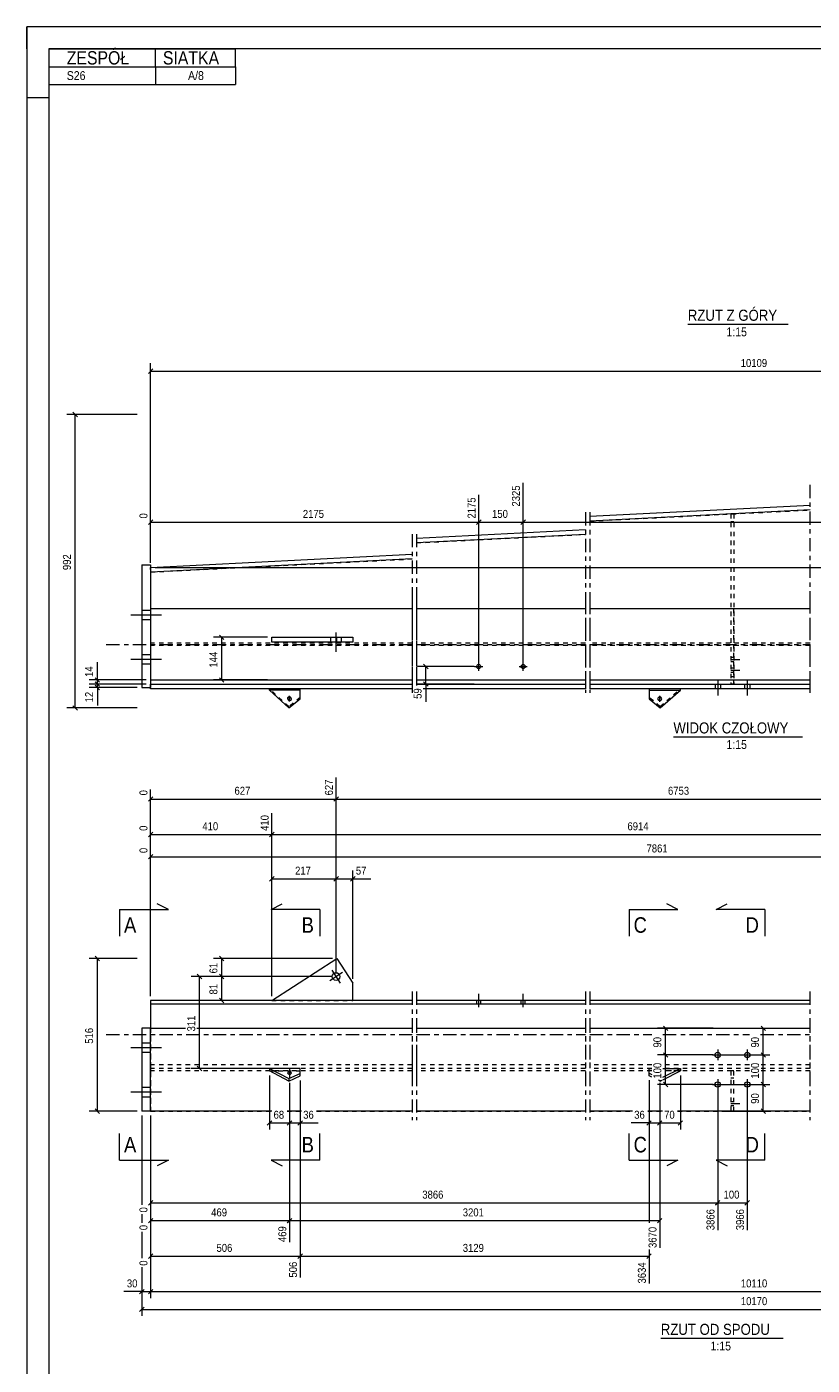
# Model space of a CAD drawing. Header units: millimetres. Extents: x 0 to 420, y 0 to 610.
# Tile 3 of 5: x 0 to 177, y 308 to 610. Entities that reach past the tile are written whole.
import ezdxf

# ---------------------------------------------------------------- set-up
doc = ezdxf.new("R2010")
doc.units = ezdxf.units.MM
for name, pattern in [('XKITLINE00', [0]), ('XKITLINE01', [4, 1, -1, 1, -1]), ('XKITLINE02', [4, 2, -2]), ('XKITLINE03', [6, 3, -1, 1, -1])]:
    doc.linetypes.add(name, pattern=pattern)
for name, color, linetype, lineweight in [('Arkusz rysunku', 3, 'Continuous', 0), ('Element', 2, 'Continuous', 0), ('Inny typ obiektu', 7, 'Continuous', 0), ('Przekrój', 7, 'Continuous', 0), ('Wymiar', 4, 'Continuous', 0), ('Śruba', 3, 'Continuous', 0)]:
    doc.layers.add(name, color=color, linetype=linetype, lineweight=lineweight)
doc.styles.add('ARIAL', font='ARIAL.TTF')

msp = doc.modelspace()

# ---------------------------------------------------------------- linework, layer by layer
at = {"layer": 'Arkusz rysunku', "linetype": 'XKITLINE00', "lineweight": 0}
for p, q in [((420, 610), (0, 610)), ((0, 610), (0, 0)), ((0, 605), (0, 610)), ((415, 605), (5, 605)), ((5, 605), (5, 5)), ((5, 594), (0, 594))]:
    msp.add_line(p, q, dxfattribs=at)
at = {"layer": 'Element', "linetype": 'XKITLINE03', "lineweight": 0}
for p, q in [((176.42, 506.81), (176.42, 459.91)), ((125.84, 500.63), (125.84, 459.91)), ((126.84, 500.63), (126.84, 459.91)), ((86.78, 495.71), (86.78, 461.6)), ((87.79, 495.71), (87.79, 461.6)), ((86.78, 480.83), (86.78, 461.6)), ((87.79, 480.83), (87.79, 461.6)), ((125.84, 480.83), (125.84, 460.83)), ((126.84, 480.83), (126.84, 460.83)), ((176.42, 480.83), (176.42, 460.83)), ((17.9, 470.83), (86.79, 470.83)), ((87.79, 470.83), (125.84, 470.83)), ((126.84, 470.83), (176.43, 470.83)), ((86.78, 461.6), (86.78, 459.91)), ((86.78, 461.6), (86.78, 460.83)), ((86.78, 392.6), (86.78, 373.27)), ((87.79, 392.6), (87.79, 373.27)), ((125.84, 392.6), (125.84, 373.27)), ((126.84, 392.6), (126.84, 373.27)), ((176.42, 392.6), (176.42, 373.27)), ((86.78, 386.33), (86.78, 363.67)), ((86.78, 386.33), (86.78, 363.67)), ((87.79, 386.33), (87.79, 363.67)), ((87.79, 386.33), (87.79, 363.67)), ((125.84, 386.33), (125.84, 363.67)), ((125.84, 386.33), (125.84, 363.67)), ((126.84, 386.33), (126.84, 363.67)), ((126.84, 386.33), (126.84, 363.67)), ((176.42, 386.33), (176.42, 363.67)), ((176.42, 386.33), (176.42, 363.67)), ((17.9, 382.93), (86.79, 382.93)), ((87.79, 382.93), (125.84, 382.93)), ((126.84, 382.93), (140.78, 382.93)), ((143.3, 382.93), (162.78, 382.93)), ((165.3, 382.93), (176.43, 382.93)), ((86.78, 377.27), (86.78, 372.73)), ((87.79, 377.27), (87.79, 372.73))]:
    msp.add_line(p, q, dxfattribs=at)
at = {"layer": 'Element', "linetype": 'XKITLINE00', "lineweight": 0}
for p, q in [((126.84, 499.7), (176.43, 502.19)), ((176.43, 501.12), (126.84, 498.63)), ((87.79, 494.78), (125.84, 496.69)), ((125.84, 495.62), (87.79, 493.71)), ((25.9, 488.78), (27.9, 488.78)), ((25.9, 488.78), (25.9, 461.11)), ((27.9, 488.2), (86.79, 491.16)), ((27.9, 488.78), (27.9, 478.83)), ((86.79, 490.09), (27.95, 487.13)), ((27.95, 487.13), (27.9, 488.2)), ((27.95, 487.13), (27.9, 487.13)), ((27.9, 478.83), (27.9, 462.83)), ((86.79, 478.83), (27.9, 478.83)), ((125.84, 478.83), (87.79, 478.83)), ((176.43, 478.83), (126.84, 478.83)), ((55.2, 471.36), (55.2, 472.43)), ((55.2, 472.43), (73.45, 472.43)), ((73.45, 471.36), (55.2, 471.36)), ((69.83, 471.36), (69.83, 472.43)), ((73.45, 472.43), (73.45, 471.36)), ((27.9, 462.83), (27.9, 461.11)), ((27.9, 462.83), (86.79, 462.83)), ((27.9, 460.85), (27.9, 461.91)), ((27.9, 461.91), (86.79, 461.91)), ((87.79, 462.83), (125.84, 462.83)), ((87.79, 461.91), (125.84, 461.91)), ((126.84, 462.83), (176.43, 462.83)), ((126.84, 461.91), (176.43, 461.91)), ((25.9, 461.11), (27.9, 461.11)), ((86.78, 460.85), (27.9, 460.85)), ((54.66, 460.49), (54.66, 460.83)), ((54.66, 460.83), (61.59, 460.83)), ((61.59, 460.49), (54.66, 460.49)), ((54.66, 460.49), (59.02, 456.52)), ((59.02, 456.52), (61.59, 458.54)), ((61.59, 458.54), (61.59, 460.83)), ((86.79, 460.85), (86.78, 460.85)), ((125.84, 460.85), (89.3, 460.85)), ((176.43, 460.85), (126.84, 460.85)), ((147.23, 460.83), (140.17, 460.83)), ((140.17, 460.83), (140.17, 458.58)), ((140.17, 460.49), (147.23, 460.49)), ((140.17, 458.58), (142.69, 456.52)), ((142.69, 456.52), (147.23, 460.49)), ((147.23, 460.49), (147.23, 460.83)), ((55.2, 390.6), (69.83, 400.07)), ((69.83, 400.07), (73.45, 394.47)), ((73.45, 390.6), (73.45, 394.47)), ((27.9, 390.6), (27.9, 388.4)), ((86.79, 390.6), (27.9, 390.6)), ((86.79, 389.8), (27.9, 389.8)), ((125.84, 390.6), (87.79, 390.6)), ((125.84, 389.8), (87.79, 389.8)), ((176.43, 390.6), (126.84, 390.6)), ((176.43, 389.8), (126.84, 389.8)), ((27.9, 388.4), (27.9, 384.33)), ((27.9, 384.33), (25.9, 384.33)), ((25.9, 384.33), (25.9, 365.67)), ((27.9, 365.67), (27.9, 384.33)), ((27.9, 384.33), (35.78, 384.33)), ((38.3, 384.33), (86.79, 384.33)), ((87.79, 384.33), (125.84, 384.33)), ((126.84, 384.33), (176.43, 384.33)), ((61.59, 375.31), (54.66, 375.31)), ((54.66, 375.31), (59.02, 373.02)), ((54.66, 375.31), (54.66, 374.73)), ((59.02, 372.44), (54.66, 374.73)), ((59.02, 373.02), (61.59, 374.18)), ((61.59, 373.6), (61.59, 375.31)), ((140.17, 375.31), (140.78, 375.31)), ((140.17, 373.63), (140.17, 375.31)), ((140.17, 374.2), (140.78, 373.92)), ((143.3, 375.31), (147.23, 375.31)), ((143.3, 373.32), (147.23, 375.31)), ((143.3, 372.74), (147.23, 374.73)), ((147.23, 375.31), (147.23, 374.73)), ((59.02, 372.44), (61.59, 373.6)), ((59.02, 373.02), (59.02, 372.44)), ((140.78, 373.34), (140.17, 373.63)), ((142.69, 372.44), (142.27, 372.64)), ((142.69, 372.64), (142.69, 372.44)), ((142.69, 372.44), (143.09, 372.64)), ((27.9, 365.67), (25.9, 365.67)), ((55.23, 365.67), (27.9, 365.67)), ((61.9, 365.67), (58.62, 365.67)), ((86.79, 365.67), (65.29, 365.67)), ((125.84, 365.67), (87.79, 365.67)), ((136.47, 365.67), (126.84, 365.67)), ((143.21, 365.67), (139.86, 365.67)), ((176.43, 365.67), (146.6, 365.67))]:
    msp.add_line(p, q, dxfattribs=at)
at = {"layer": 'Element', "linetype": 'XKITLINE01', "lineweight": 0}
for p, q in [((126.84, 498.63), (176.43, 501.12)), ((158.62, 500.22), (159.28, 500.22)), ((158.62, 500.22), (158.62, 461.91)), ((159.28, 500.22), (158.62, 500.22)), ((158.62, 498.56), (159.28, 498.56)), ((159.28, 500.22), (159.28, 461.91)), ((87.79, 493.71), (125.84, 495.62)), ((27.9, 487.13), (86.79, 490.09)), ((27.9, 487.13), (27.9, 461.91)), ((27.9, 478.83), (27.9, 462.83)), ((159.28, 461.91), (159.28, 478.83)), ((86.79, 471.08), (27.9, 471.08)), ((86.79, 470.58), (27.9, 470.58)), ((125.84, 471.08), (87.79, 471.08)), ((125.84, 470.58), (87.79, 470.58)), ((176.43, 471.08), (126.84, 471.08)), ((176.43, 470.58), (126.84, 470.58)), ((27.9, 461.91), (86.79, 461.91)), ((87.79, 461.91), (125.84, 461.91)), ((126.84, 461.91), (176.43, 461.91)), ((158.62, 463.58), (159.28, 463.58)), ((159.28, 461.91), (158.62, 461.91)), ((59.02, 456.86), (54.66, 460.83)), ((61.59, 458.88), (59.02, 456.86)), ((142.69, 456.85), (140.17, 458.92)), ((142.69, 456.85), (147.23, 460.83)), ((59.02, 456.52), (59.02, 456.86)), ((142.69, 456.52), (142.69, 456.85)), ((27.9, 389.8), (27.9, 388.94)), ((55.2, 390.6), (73.45, 390.6)), ((27.95, 384.33), (27.9, 384.33)), ((27.9, 384.33), (27.9, 365.67)), ((27.9, 384.33), (35.78, 384.33)), ((27.9, 384.33), (27.9, 365.67)), ((27.9, 375.27), (27.9, 384.33)), ((27.95, 365.67), (27.95, 384.33)), ((38.3, 384.33), (86.79, 384.33)), ((87.79, 384.33), (125.84, 384.33)), ((126.84, 384.33), (176.43, 384.33)), ((86.79, 376.07), (27.9, 376.07)), ((86.79, 375.27), (27.9, 375.27)), ((27.9, 375.27), (27.9, 374.73)), ((86.79, 375.27), (27.9, 375.27)), ((86.79, 374.73), (27.9, 374.73)), ((54.66, 374.73), (61.59, 374.73)), ((125.84, 376.07), (87.79, 376.07)), ((125.84, 375.27), (87.79, 375.27)), ((125.84, 375.27), (87.79, 375.27)), ((125.84, 374.73), (87.79, 374.73)), ((140.78, 376.07), (126.84, 376.07)), ((140.78, 375.27), (126.84, 375.27)), ((140.78, 375.27), (126.84, 375.27)), ((140.78, 374.73), (126.84, 374.73)), ((140.78, 374.73), (140.17, 374.73)), ((162.78, 376.07), (143.3, 376.07)), ((162.78, 375.27), (143.3, 375.27)), ((162.78, 375.27), (143.3, 375.27)), ((162.78, 374.73), (143.3, 374.73)), ((147.23, 374.73), (143.3, 374.73)), ((159.28, 374.73), (158.62, 374.73)), ((158.62, 374.73), (158.62, 365.67)), ((159.28, 365.67), (159.28, 374.73)), ((176.43, 376.07), (165.3, 376.07)), ((176.43, 375.27), (165.3, 375.27)), ((176.43, 375.27), (165.3, 375.27)), ((176.43, 374.73), (165.3, 374.73)), ((159.28, 373.07), (158.62, 373.07)), ((27.9, 365.67), (27.95, 365.67)), ((27.9, 365.67), (55.23, 365.67)), ((58.62, 365.67), (61.9, 365.67)), ((65.29, 365.67), (86.79, 365.67)), ((87.79, 365.67), (125.84, 365.67)), ((126.84, 365.67), (136.47, 365.67)), ((139.86, 365.67), (143.21, 365.67)), ((146.6, 365.67), (176.43, 365.67)), ((158.62, 365.67), (159.28, 365.67))]:
    msp.add_line(p, q, dxfattribs=at)
at = {"layer": 'Inny typ obiektu', "linetype": 'XKITLINE00', "lineweight": 0}
for p, q in [((5, 605), (47, 605)), ((5, 605), (5, 601)), ((29, 601), (29, 605)), ((47, 601), (47, 605)), ((5, 601), (47, 601)), ((5, 601), (5, 597)), ((29, 601), (29, 597)), ((47, 601), (47, 597)), ((5, 597), (47, 597)), ((148.9, 543), (171.5, 543)), ((145.66, 450.02), (174.74, 450.02)), ((142.81, 314.5), (170.41, 314.5))]:
    msp.add_line(p, q, dxfattribs=at)
at = {"layer": 'Przekrój', "linetype": 'XKITLINE00', "lineweight": 0}
for p, q in [((20.9, 411.11), (20.9, 405.11)), ((20.9, 411.11), (26.9, 411.11)), ((26.9, 411.11), (31.9, 411.11)), ((31.9, 411.11), (29.4, 412.36)), ((55.02, 411.11), (57.52, 412.36)), ((60.02, 411.11), (55.02, 411.11)), ((66.02, 411.11), (60.02, 411.11)), ((66.02, 411.11), (66.02, 405.11)), ((135.69, 411.11), (135.69, 405.11)), ((135.69, 411.11), (141.69, 411.11)), ((141.69, 411.11), (146.69, 411.11)), ((146.69, 411.11), (144.19, 412.36)), ((155.28, 411.11), (157.78, 412.36)), ((160.28, 411.11), (155.28, 411.11)), ((166.28, 411.11), (160.28, 411.11)), ((166.28, 411.11), (166.28, 405.11)), ((20.9, 354.62), (20.9, 360.62)), ((66.02, 354.62), (66.02, 360.62)), ((135.69, 354.62), (135.69, 360.62)), ((166.28, 354.62), (166.28, 360.62)), ((20.9, 354.62), (26.9, 354.62)), ((26.9, 354.62), (31.9, 354.62)), ((31.9, 354.62), (29.4, 353.37)), ((55.02, 354.62), (57.52, 353.37)), ((60.02, 354.62), (55.02, 354.62)), ((66.02, 354.62), (60.02, 354.62)), ((135.69, 354.62), (141.69, 354.62)), ((141.69, 354.62), (146.69, 354.62)), ((146.69, 354.62), (144.19, 353.37)), ((155.28, 354.62), (157.78, 353.37)), ((160.28, 354.62), (155.28, 354.62)), ((166.28, 354.62), (160.28, 354.62))]:
    msp.add_line(p, q, dxfattribs=at)
at = {"layer": 'Wymiar', "linetype": 'XKITLINE00', "lineweight": 0}
for p, q in [((27.9, 489.2), (27.9, 534.24)), ((28.41, 532.89), (27.39, 531.87)), ((27.9, 532.38), (300.42, 532.38)), ((24.9, 522.65), (9.04, 522.65)), ((10.39, 523.15), (11.41, 522.14)), ((10.9, 456.52), (10.9, 522.65)), ((111.81, 466.85), (111.81, 507.24)), ((111.81, 466.85), (111.81, 507.24)), ((101.81, 466.85), (101.81, 504.54)), ((101.81, 466.85), (101.81, 504.54)), ((28.41, 498.89), (27.39, 497.87)), ((27.9, 489.2), (27.9, 500.54)), ((27.9, 498.38), (101.81, 498.38)), ((102.32, 498.89), (101.3, 497.87)), ((102.32, 498.89), (101.3, 497.87)), ((101.81, 498.38), (111.81, 498.38)), ((112.32, 498.89), (111.3, 497.87)), ((112.32, 498.89), (111.3, 497.87)), ((111.81, 498.38), (254.36, 498.38)), ((28.9, 488.2), (312.34, 488.2)), ((54.2, 472.43), (42.04, 472.43)), ((43.39, 472.93), (44.41, 471.92)), ((43.9, 462.83), (43.9, 472.43)), ((15.9, 462.83), (15.9, 466.85)), ((15.9, 462.83), (15.9, 466.85)), ((100.81, 465.85), (88.04, 465.85)), ((89.39, 466.36), (90.41, 465.34)), ((89.9, 461.91), (89.9, 465.85)), ((26.9, 462.83), (14.04, 462.83)), ((26.9, 461.91), (14.04, 461.91)), ((26.9, 461.91), (14.04, 461.91)), ((15.39, 463.34), (16.41, 462.32)), ((15.39, 462.42), (16.41, 461.4)), ((15.39, 462.42), (16.41, 461.4)), ((15.39, 461.62), (16.41, 460.6)), ((15.9, 461.91), (15.9, 462.83)), ((15.9, 461.11), (15.9, 461.91)), ((54.2, 462.83), (42.04, 462.83)), ((43.39, 463.34), (44.41, 462.32)), ((100.81, 461.91), (88.04, 461.91)), ((89.39, 462.42), (90.41, 461.4)), ((89.9, 461.91), (89.9, 457.89)), ((89.9, 461.91), (89.9, 457.89)), ((24.9, 461.11), (14.04, 461.11)), ((15.9, 461.11), (15.9, 457.09)), ((15.9, 461.11), (15.9, 457.09)), ((24.9, 456.52), (9.04, 456.52)), ((10.39, 457.03), (11.41, 456.01)), ((69.68, 397), (69.68, 440.82)), ((69.68, 397), (69.68, 440.82)), ((27.9, 391.6), (27.9, 438.15)), ((28.41, 436.51), (27.39, 435.49)), ((27.9, 436), (69.68, 436)), ((70.19, 436.51), (69.17, 435.49)), ((70.19, 436.51), (69.17, 435.49)), ((69.68, 436), (224.53, 436)), ((55.2, 391.6), (55.2, 432.82)), ((55.2, 391.6), (55.2, 432.82)), ((28.41, 428.51), (27.39, 427.49)), ((27.9, 391.6), (27.9, 430.15)), ((55.71, 428.51), (54.69, 427.49)), ((55.71, 428.51), (54.69, 427.49)), ((27.9, 428), (55.2, 428)), ((55.2, 428), (220.76, 428)), ((28.41, 423.51), (27.39, 422.49)), ((27.9, 391.6), (27.9, 425.15)), ((27.9, 423), (256.64, 423)), ((55.2, 391.6), (55.2, 419.86)), ((69.68, 397), (69.68, 419.86)), ((69.68, 397), (69.68, 419.86)), ((73.45, 395.47), (73.45, 419.86)), ((55.71, 418.51), (54.69, 417.49)), ((55.2, 418), (69.68, 418)), ((70.19, 418.51), (69.17, 417.49)), ((70.19, 418.51), (69.17, 417.49)), ((69.68, 418), (73.45, 418)), ((73.96, 418.51), (72.94, 417.49)), ((73.45, 418), (77.47, 418)), ((73.45, 418), (77.47, 418)), ((24.9, 400.07), (14.04, 400.07)), ((15.39, 400.57), (16.41, 399.56)), ((15.9, 365.67), (15.9, 400.07)), ((68.83, 400.07), (42.04, 400.07)), ((43.39, 400.57), (44.41, 399.56)), ((43.9, 396), (43.9, 400.07)), ((68.68, 396), (37.04, 396)), ((38.39, 396.51), (39.41, 395.49)), ((38.9, 375.27), (38.9, 396)), ((68.68, 396), (42.04, 396)), ((68.68, 396), (42.04, 396)), ((43.39, 396.51), (44.41, 395.49)), ((43.39, 396.51), (44.41, 395.49)), ((43.9, 390.6), (43.9, 396)), ((54.2, 390.6), (42.04, 390.6)), ((43.39, 391.11), (44.41, 390.09)), ((154.63, 384.33), (142.04, 384.33)), ((143.39, 384.84), (144.41, 383.82)), ((143.9, 378.33), (143.9, 384.33)), ((156.63, 384.33), (167.34, 384.33)), ((165.39, 384.84), (166.41, 383.82)), ((165.9, 378.33), (165.9, 384.33)), ((154.63, 378.33), (142.04, 378.33)), ((154.63, 378.33), (142.04, 378.33)), ((143.39, 378.84), (144.41, 377.82)), ((143.39, 378.84), (144.41, 377.82)), ((143.9, 371.67), (143.9, 378.33)), ((156.63, 378.33), (167.34, 378.33)), ((156.63, 378.33), (167.34, 378.33)), ((165.39, 378.84), (166.41, 377.82)), ((165.39, 378.84), (166.41, 377.82)), ((165.9, 371.67), (165.9, 378.33)), ((54.2, 375.27), (37.04, 375.27)), ((38.39, 375.78), (39.41, 374.76)), ((54.66, 373.73), (54.66, 361.56)), ((59.18, 372.06), (59.18, 336.17)), ((59.18, 372.06), (59.18, 361.56)), ((59.18, 372.06), (59.18, 361.56)), ((59.18, 372.06), (59.18, 336.17)), ((61.59, 372.6), (61.59, 361.56)), ((61.59, 372.6), (61.59, 328.17)), ((61.59, 372.6), (61.59, 328.17)), ((140.17, 372.63), (140.17, 361.56)), ((140.17, 372.63), (140.17, 340.54)), ((154.63, 371.67), (142.04, 371.67)), ((142.58, 372.06), (142.58, 334.84)), ((142.58, 372.06), (142.58, 361.56)), ((142.58, 372.06), (142.58, 361.56)), ((143.39, 372.18), (144.41, 371.16)), ((147.23, 373.73), (147.23, 361.56)), ((156.63, 371.67), (167.34, 371.67)), ((156.63, 371.67), (167.34, 371.67)), ((165.39, 372.18), (166.41, 371.16)), ((165.39, 372.18), (166.41, 371.16)), ((165.9, 365.67), (165.9, 371.67)), ((155.63, 370.67), (155.63, 338.84)), ((155.63, 370.67), (155.63, 338.84)), ((162.29, 370.67), (162.29, 338.84)), ((24.9, 365.67), (14.04, 365.67)), ((15.39, 366.18), (16.41, 365.16)), ((156.63, 365.67), (167.34, 365.67)), ((165.39, 366.18), (166.41, 365.16)), ((25.9, 364.67), (25.9, 344.54)), ((25.9, 364.67), (25.9, 344.54)), ((27.9, 364.67), (27.9, 323.56)), ((27.9, 364.67), (27.9, 342.84)), ((27.9, 364.67), (27.9, 323.56)), ((27.9, 364.67), (27.9, 330.84)), ((27.9, 364.67), (27.9, 338.84)), ((55.17, 363.51), (54.15, 362.49)), ((54.66, 363), (59.18, 363)), ((59.69, 363.51), (58.67, 362.49)), ((59.69, 363.51), (58.67, 362.49)), ((59.18, 363), (61.59, 363)), ((62.1, 363.51), (61.08, 362.49)), ((61.59, 363), (65.61, 363)), ((61.59, 363), (65.61, 363)), ((140.17, 363), (136.15, 363)), ((140.17, 363), (136.15, 363)), ((140.68, 363.51), (139.66, 362.49)), ((140.17, 363), (142.58, 363)), ((143.08, 363.51), (142.07, 362.49)), ((143.08, 363.51), (142.07, 362.49)), ((142.58, 363), (147.23, 363)), ((147.74, 363.51), (146.72, 362.49)), ((28.41, 345.51), (27.39, 344.49)), ((27.9, 345), (155.63, 345)), ((156.13, 345.51), (155.12, 344.49)), ((156.13, 345.51), (155.17, 344.54)), ((155.63, 345), (162.29, 345)), ((162.8, 345.51), (161.78, 344.49)), ((25.9, 342.48), (25.9, 340.54)), ((25.9, 342.48), (25.9, 340.54)), ((28.41, 341.51), (27.39, 340.49)), ((27.9, 341), (59.18, 341)), ((59.69, 341.51), (58.67, 340.49)), ((59.69, 341.51), (58.72, 340.54)), ((59.18, 341), (142.58, 341)), ((143.08, 341.51), (142.07, 340.49)), ((25.9, 338.48), (25.9, 332.54)), ((25.9, 338.48), (25.9, 332.54)), ((28.41, 333.51), (27.39, 332.49)), ((27.9, 333), (61.59, 333)), ((62.1, 333.51), (61.08, 332.49)), ((62.1, 333.51), (61.13, 332.54)), ((61.59, 333), (140.17, 333)), ((140.68, 333.51), (139.66, 332.49)), ((140.17, 334.48), (140.17, 326.84)), ((25.9, 330.48), (25.9, 319.56)), ((25.9, 330.48), (25.9, 323.56)), ((25.9, 325), (21.88, 325)), ((25.9, 325), (21.88, 325)), ((26.41, 325.51), (25.39, 324.49)), ((25.9, 325), (27.9, 325)), ((28.41, 325.51), (27.39, 324.49)), ((28.41, 325.51), (27.39, 324.49)), ((27.9, 325), (300.47, 325)), ((26.41, 321.51), (25.39, 320.49)), ((25.9, 321), (302.47, 321))]:
    msp.add_line(p, q, dxfattribs=at)
at = {"layer": 'Śruba', "linetype": 'XKITLINE00', "lineweight": 0}
for p, q in [((23.43, 477.51), (30.37, 477.51)), ((23.43, 477.51), (30.37, 477.51)), ((25.9, 478.58), (27.9, 478.58)), ((25.9, 478.58), (27.9, 478.58)), ((25.9, 476.45), (27.9, 476.45)), ((25.9, 476.45), (27.9, 476.45)), ((69.68, 469.19), (69.68, 473.53)), ((68.48, 471.36), (68.48, 472.43)), ((70.88, 471.36), (70.88, 472.43)), ((23.43, 467.51), (30.37, 467.51)), ((23.43, 467.51), (30.37, 467.51)), ((25.9, 468.58), (27.9, 468.58)), ((25.9, 468.58), (27.9, 468.58)), ((25.9, 466.45), (27.9, 466.45)), ((25.9, 466.45), (27.9, 466.45)), ((100.88, 465.85), (102.75, 465.85)), ((101.81, 464.91), (101.81, 466.78)), ((110.88, 465.85), (112.75, 465.85)), ((111.81, 464.91), (111.81, 466.78)), ((155.03, 461.91), (155.03, 460.85)), ((155.03, 461.91), (155.03, 460.85)), ((155.63, 462.65), (155.63, 459.31)), ((155.63, 462.65), (155.63, 459.31)), ((156.23, 461.91), (156.23, 460.85)), ((156.23, 461.91), (156.23, 460.85)), ((161.69, 461.91), (161.69, 460.85)), ((161.69, 461.91), (161.69, 460.85)), ((162.29, 462.65), (162.29, 459.31)), ((162.29, 462.65), (162.29, 459.31)), ((162.89, 461.91), (162.89, 460.85)), ((162.89, 461.91), (162.89, 460.85)), ((58.75, 458.76), (58.72, 458.6)), ((58.72, 458.6), (58.92, 458.27)), ((59.09, 459), (58.75, 458.76)), ((59.44, 458.94), (59.09, 459)), ((59.18, 457.94), (59.18, 459.27)), ((59.27, 458.21), (59.61, 458.45)), ((59.65, 458.6), (59.44, 458.94)), ((59.61, 458.45), (59.65, 458.6)), ((142.14, 458.75), (142.11, 458.6)), ((142.11, 458.6), (142.32, 458.26)), ((142.48, 459), (142.14, 458.75)), ((142.84, 458.94), (142.48, 459)), ((142.58, 457.93), (142.58, 459.27)), ((142.67, 458.2), (143.01, 458.45)), ((143.04, 458.6), (142.84, 458.94)), ((143.01, 458.45), (143.04, 458.6)), ((58.92, 458.27), (59.27, 458.21)), ((142.32, 458.26), (142.67, 458.2)), ((71.14, 396.94), (68.23, 395.06)), ((68.74, 397.45), (70.62, 394.54)), ((101.81, 389.07), (101.81, 392.07)), ((111.81, 389.07), (111.81, 392.07)), ((101.35, 389.8), (101.35, 390.6)), ((102.28, 389.8), (102.28, 390.6)), ((111.35, 389.8), (111.35, 390.6)), ((112.28, 389.8), (112.28, 390.6)), ((23.43, 380), (30.37, 380)), ((23.43, 380), (30.37, 380)), ((25.9, 381.07), (27.9, 381.07)), ((25.9, 381.07), (27.9, 381.07)), ((25.9, 378.93), (27.9, 378.93)), ((25.9, 378.93), (27.9, 378.93)), ((154.43, 378.33), (156.83, 378.33)), ((155.63, 379.53), (155.63, 377.13)), ((161.09, 378.33), (163.49, 378.33)), ((162.29, 379.53), (162.29, 377.13)), ((58.96, 374.42), (58.72, 374.22)), ((58.72, 374.22), (59.07, 373.99)), ((59.3, 374.44), (58.96, 374.42)), ((59.07, 373.99), (59.4, 374.01)), ((59.18, 375.37), (59.18, 373.06)), ((59.65, 374.22), (59.3, 374.44)), ((59.4, 374.01), (59.65, 374.22)), ((25.9, 371.07), (27.9, 371.07)), ((25.9, 371.07), (27.9, 371.07)), ((154.43, 371.67), (156.83, 371.67)), ((155.63, 372.87), (155.63, 370.47)), ((161.09, 371.67), (163.49, 371.67)), ((162.29, 372.87), (162.29, 370.47)), ((23.43, 370), (30.37, 370)), ((23.43, 370), (30.37, 370)), ((25.9, 368.93), (27.9, 368.93)), ((25.9, 368.93), (27.9, 368.93))]:
    msp.add_line(p, q, dxfattribs=at)
at = {"layer": 'Śruba', "linetype": 'XKITLINE02', "lineweight": 0}
for p, q in [((159.28, 467.85), (158.62, 467.85)), ((160.62, 467.38), (157.95, 467.38)), ((160.62, 464.98), (157.95, 464.98)), ((159.28, 466.91), (158.62, 466.91)), ((159.28, 465.45), (158.62, 465.45)), ((159.28, 464.51), (158.62, 464.51)), ((160.62, 367.33), (157.95, 367.33)), ((160.62, 367.33), (157.95, 367.33)), ((159.28, 367.8), (158.62, 367.8)), ((159.28, 367.8), (158.62, 367.8)), ((159.28, 366.87), (158.62, 366.87)), ((159.28, 366.87), (158.62, 366.87))]:
    msp.add_line(p, q, dxfattribs=at)
at = {"layer": 'Śruba', "linetype": 'XKITLINE00', "lineweight": 0}
for centre, radius in [((101.81, 465.85), 0.467), ((111.81, 465.85), 0.467), ((69.68, 396), 0.867), ((155.63, 378.33), 0.6), ((162.29, 378.33), 0.6), ((155.63, 371.67), 0.6), ((162.29, 371.67), 0.6)]:
    msp.add_circle(centre, radius, dxfattribs=at)

# ---------------------------------------------------------------- texts
at = {"layer": 'Inny typ obiektu', "style": 'ARIAL', "width": 0.85}
for s, height, p in [('ZESPÓŁ', 3, (9, 601.5)), ('SIATKA', 3, (30.66, 601.5)), ('A/8', 2, (36.33, 598)), ('S26', 2, (9, 598)), ('RZUT Z GÓRY', 2.5, (148.9, 543.75)), ('1:15', 2, (157.6, 540.25)), ('WIDOK CZOŁOWY', 2.5, (145.66, 450.77)), ('1:15', 2, (157.6, 447.27)), ('RZUT OD SPODU', 2.5, (142.81, 315.25)), ('1:15', 2, (154.01, 311.75))]:
    msp.add_text(s, height=height, dxfattribs=at).set_placement(p)
at = {"layer": 'Przekrój', "style": 'ARIAL', "width": 0.85}
for s, p in [('A', (21.9, 405.86)), ('B', (61.91, 405.86)), ('C', (136.69, 405.86)), ('D', (161.91, 405.86)), ('A', (21.9, 356.37)), ('B', (61.91, 356.37)), ('C', (136.69, 356.37)), ('D', (161.91, 356.37))]:
    msp.add_text(s, height=3.5, dxfattribs=at).set_placement(p)
at = {"layer": 'Wymiar', "style": 'ARIAL', "width": 0.85}
for s, p in [('10109', (160.82, 533.34)), ('2175', (62.19, 499.34)), ('150', (104.81, 499.34)), ('627', (46.79, 436.96)), ('6753', (144.44, 436.96)), ('410', (39.55, 428.96)), ('6914', (135.31, 428.96)), ('7861', (139.6, 423.96)), ('217', (60.44, 418.96)), ('57', (74.13, 418.96)), ('68', (55.59, 363.96)), ('36', (62.26, 363.96)), ('36', (136.83, 363.96)), ('70', (143.57, 363.96)), ('3866', (89.09, 345.96)), ('100', (156.96, 345.96)), ('469', (41.54, 341.96)), ('3201', (98.21, 341.96)), ('506', (42.74, 333.96)), ('3129', (98.21, 333.96)), ('30', (22.55, 325.96)), ('10110', (160.85, 325.96)), ('10170', (160.85, 321.96))]:
    msp.add_text(s, height=1.8, dxfattribs=at).set_placement(p)
for s, p in [('2175', (101.09, 499.2)), ('2325', (111.09, 501.9)), ('0', (27.18, 499.2)), ('992', (9.94, 487.58)), ('144', (42.94, 465.62)), ('14', (14.94, 463.5)), ('12', (14.94, 457.77)), ('59', (88.94, 458.57)), ('0', (27.18, 436.82)), ('627', (68.96, 436.82)), ('410', (54.48, 428.82)), ('0', (27.18, 428.82)), ('0', (27.18, 423.82)), ('61', (42.94, 396.7)), ('81', (42.94, 391.96)), ('311', (37.94, 383.63)), ('516', (14.94, 380.86)), ('90', (142.94, 380)), ('90', (164.94, 380)), ('100', (142.94, 373)), ('100', (164.94, 373)), ('90', (164.94, 367.33)), ('0', (27.18, 342.84)), ('3866', (154.91, 338.84)), ('3966', (161.57, 338.84)), ('0', (27.18, 338.84)), ('469', (58.46, 336.17)), ('3670', (141.86, 334.84)), ('0', (27.18, 330.84)), ('506', (60.87, 328.17)), ('3634', (139.45, 326.84))]:
    msp.add_text(s, height=1.8, rotation=90.0002, dxfattribs=at).set_placement(p)

doc.saveas('drawing.dxf')
